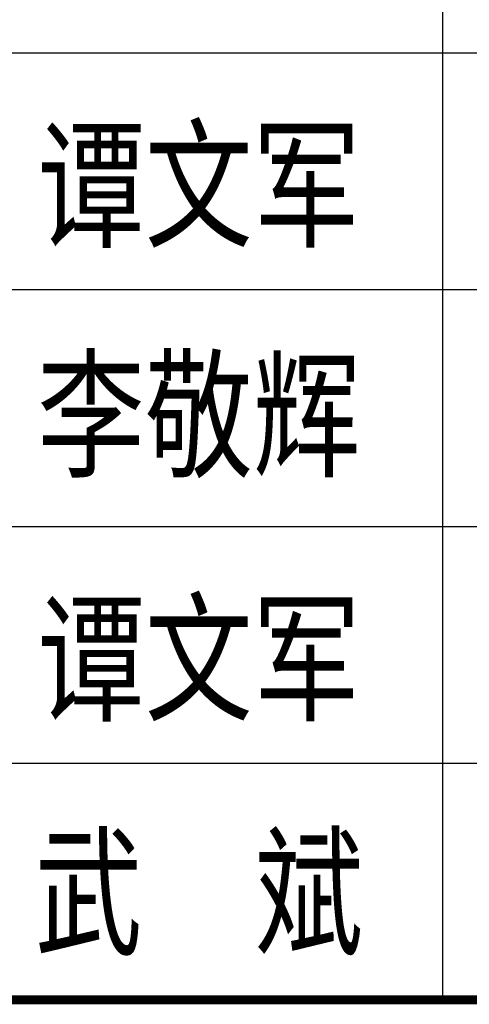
# Model space of a CAD drawing. Extents: x 427948 to 764348, y 274849 to 601549.
# Tile 125 of 212: x 760268 to 761787, y 404234 to 407561. Entities that reach past the tile are written whole.
import ezdxf
from ezdxf.enums import TextEntityAlignment as Align

# ---------------------------------------------------------------- set-up
doc = ezdxf.new("R2010")
doc.units = 0
doc.header["$LTSCALE"] = 1000
doc.header["$MEASUREMENT"] = 0
doc.layers.get('0').update_dxf_attribs({"linetype": 'CONTINUOUS'})
doc.layers.add('PUB_TITLE', color=4, linetype='CONTINUOUS')
doc.layers.add('TK', color=7, linetype='CONTINUOUS')
doc.styles.add('TKHZ1', font='txt', dxfattribs={"width": 0.8})

# ---------------------------------------------------------------- blocks, each defined once
blk = doc.blocks.new('24')
at = {"layer": 'PUB_TITLE'}
for p, q in [((-1112538.9, 154918.9), (-1112538.9, 159718.9)), ((-1116488.9, 158118.9), (-1110888.9, 158118.9)), ((-1116488.9, 157318.9), (-1110888.9, 157318.9)), ((-1116488.9, 156518.9), (-1110888.9, 156518.9)), ((-1116488.9, 155718.9), (-1110888.9, 155718.9)), ((-1116488.9, 154918.9), (-1110888.9, 154918.9)), ((-1116488.9, 154918.9), (-1110888.9, 154918.9))]:
    blk.add_line(p, q, dxfattribs=at)
at = {"layer": 'PUB_TITLE', "const_width": 29.8}
blk.add_lwpolyline([(-1116488.9, 154918.9), (-1110888.9, 154918.9)], dxfattribs=at)
at = {"layer": 'TK', "style": 'TKHZ1', "width": 0.8}
for s, p in [('谭文军', (-1113363.5, 157680.8)), ('李敬辉', (-1113363.5, 156901.3)), ('谭文军', (-1113363.5, 156080.7)), ('武  斌', (-1113363.5, 155288.2))]:
    blk.add_text(s, height=350, dxfattribs=at).set_placement(p, align=Align.MIDDLE)

msp = doc.modelspace()

# ---------------------------------------------------------------- block references
msp.add_blockref('24', (1874236.9, 249330.5))

doc.saveas('drawing.dxf')
